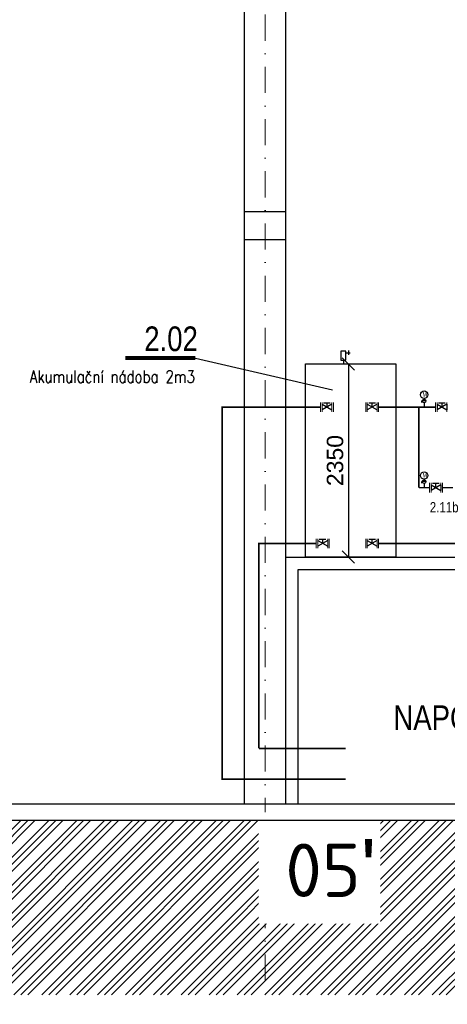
# Model space of a CAD drawing. Header units: millimetres. Extents: x -29085 to 3627694, y -159961 to 2281735.
# Tile 85 of 229: x 264941 to 270146, y 47208 to 59186. Entities that reach past the tile are written whole.
import ezdxf

# ---------------------------------------------------------------- set-up
doc = ezdxf.new("R2010")
doc.units = ezdxf.units.MM
doc.linetypes.add('DASHDOT', pattern=[25.4, 12.7, -6.35, 0, -6.35])
doc.linetypes.add('DASHED', pattern=[19.05, 12.7, -6.35])
for name, color, linetype in [('ARMATURY', 7, 'Continuous'), ('G armatury', 7, 'Continuous'), ('NWT_UT_POZICE', 32, 'Continuous'), ('NWT_UT_PRIV', 1, 'Continuous'), ('NWT_UT_TEXT', 90, 'Continuous'), ('NWT_UT_ZARIZENI', 4, 'Continuous'), ('NWT_UT_ZPÁT', 150, 'DASHED'), ('UT_POZICE', 1, 'Continuous')]:
    doc.layers.add(name, color=color, linetype=linetype)
for name, color, linetype, lineweight in [('G-TECHOLOGIE', 6, 'Continuous', 20), ('NEKO_armatury', 7, 'Continuous', 25), ('VZT-KOTY', 2, 'Continuous', 25)]:
    doc.layers.add(name, color=color, linetype=linetype, lineweight=lineweight)
doc.styles.add('ad_popis 100', font='isocpeur.ttf', dxfattribs={"height": 200})
doc.styles.add('ARIAL', font='arial.ttf', dxfattribs={"width": 0.8})
doc.styles.add('ROMANS', font='romans.shx', dxfattribs={"width": 0.8})
doc.styles.get("Standard").update_dxf_attribs({"font": 'arial.ttf'})
doc.dimstyles.new('M 1-100', dxfattribs={"dimscale": 100, "dimtxt": 2, "dimasz": 1.5, "dimexe": 1, "dimexo": 3, "dimgap": 0.6, "dimtad": 1, "dimdec": 0, "dimrnd": 5, "dimdsep": 46, "dimtxsty": 'Standard', "dimblk": 'OBLIQUE', "dimcen": 0.09, "dimclrd": 256, "dimclre": 256, "dimclrt": 256, "dimadec": 0, "dimazin": 0, "dimtfac": 1, "dimtdec": 0, "dimtmove": 1, "dimatfit": 3, "dimldrblk": 'OBLIQUE', "dimfxl": 7, "dimfxlon": 1, "dimtolj": 1, "dimtzin": 0, "dimlwd": -1, "dimlwe": -1, "dimarcsym": 0})

# ---------------------------------------------------------------- blocks, each defined once
blk = doc.blocks.new('_Oblique')
at = {"color": 0, "linetype": 'ByBlock', "lineweight": -2}
blk.add_line((0.5, 0.5), (-0.5, -0.5), dxfattribs=at)
blk = doc.blocks.new('*D2292')
at = {"layer": 'Defpoints', "color": 0, "transparency": 16777216}
for p in [(268420, 54998), (268420, 52648), (268942, 52648)]:
    blk.add_point(p, dxfattribs=at)
at = {"layer": 'VZT-KOTY', "transparency": 16777216}
for p, q in [((268720, 54998), (269042, 54998)), ((268942, 54998), (268942, 52648)), ((268720, 52648), (269042, 52648))]:
    blk.add_line(p, q, dxfattribs=at)
at = {"layer": 'VZT-KOTY', "transparency": 16777216, "xscale": 150, "yscale": 150, "zscale": 150}
for p, rotation in [((268942, 54998), 90), ((268942, 52648), 270)]:
    blk.add_blockref('_Oblique', p, dxfattribs=dict(at, rotation=rotation))
at = {"layer": 'VZT-KOTY', "lineweight": 90, "transparency": 16777216, "insert": (268780, 53823), "char_height": 200, "attachment_point": 5, "rotation": 90}
blk.add_mtext('\\A1;2350', dxfattribs=at)
blk = doc.blocks.new('A$C04BD0CC1')
at = {"layer": 'NEKO_armatury', "ltscale": 40}
for p, q in [((-62, 267), (-166, 267)), ((-123, 327), (-123, 219)), ((0, 93), (0, 0))]:
    blk.add_line(p, q, dxfattribs=at)
blk.add_lwpolyline([(-62, 307), (62, 307), (62, 93), (-62, 93)], close=True, dxfattribs=at)

msp = doc.modelspace()

# ---------------------------------------------------------------- hatches: boundary and pattern name
at = {"linetype": 'Continuous', "lineweight": 0}
h = msp.add_hatch(dxfattribs=at)
h.set_pattern_fill('ZEM_PUVODNI', color=251, scale=0.3, angle=90)
h.set_pattern_definition([(225, (-794946.05, 268613.25), (169.705627, -169.705627), []), (225, (-795030.9, 268613.25), (169.705627, -169.705627), []), (225, (-795115.76, 268613.25), (169.705627, -169.705627), [])])
h.paths.add_polyline_path([(210059, 49348.3), (210059, 47323.3), (369396.5, 47323.3), (369396.5, 49228.3), (365029, 49228.3), (365029, 49448.3), (219829, 49448.3), (219829, 49348.3), (219379, 49348.3)])

# ---------------------------------------------------------------- linework, layer by layer
at = {"color": 251, "linetype": 'DASHDOT', "lineweight": 5, "ltscale": 25}
msp.add_line((267929, 65598.3), (267929, 47208.3), dxfattribs=at)
at = {"color": 251}
for p, q in [((267679, 49648.3), (267679, 61671.4)), ((268179, 49648.3), (268179, 61671.4)), ((268179, 56847.9), (267679, 56847.9)), ((268179, 56508.3), (267679, 56508.3)), ((220179, 49648.3), (364729, 49648.3))]:
    msp.add_line(p, q, dxfattribs=at)
at = {"layer": 'ARMATURY'}
for p, q in [((269837.3, 54529.4), (269837.3, 54548.5)), ((269885.7, 54548.5), (269837.3, 54548.5)), ((269864.3, 54578.6), (269864.3, 54570.3)), ((269864.3, 54527), (269864.3, 54474.8)), ((269837.3, 53547.3), (269837.3, 53566.4)), ((269885.7, 53566.4), (269837.3, 53566.4)), ((269864.3, 53596.5), (269864.3, 53588.2)), ((269864.3, 53544.9), (269864.3, 53492.7))]:
    msp.add_line(p, q, dxfattribs=at)
for centre, radius in [((269864.3, 54623.7), 45.5), ((269864.3, 54548.5), 21.4), ((269864.3, 53641.5), 45.5), ((269864.3, 53566.4), 21.4)]:
    msp.add_circle(centre, radius, dxfattribs=at)
at = {"layer": 'G armatury'}
for p, q in [((268621.9, 54508.1), (268741.7, 54438.9)), ((268741.7, 54508.1), (268621.9, 54438.9)), ((268720.8, 54522.4), (268639.3, 54522.4)), ((268681.8, 54473.5), (268681.8, 54522.4)), ((269171.8, 54508.1), (269291.7, 54438.9)), ((269291.7, 54508.1), (269171.8, 54438.9)), ((269270.8, 54522.4), (269189.3, 54522.4)), ((269231.8, 54473.5), (269231.8, 54522.4)), ((270021.5, 54508.1), (270021.5, 54438.9)), ((270021.5, 54508.1), (270141.4, 54438.9)), ((270141.4, 54508.1), (270021.5, 54438.9)), ((270120.5, 54522.4), (270038.9, 54522.4)), ((270081.5, 54473.5), (270081.5, 54522.4)), ((270141.4, 54508.1), (270141.4, 54438.9)), ((270046.7, 53542.1), (269965.2, 53542.1)), ((270007.7, 53493.3), (270007.7, 53542.1)), ((269947.8, 53527.9), (269947.8, 53458.6)), ((269947.8, 53527.9), (270067.7, 53458.6)), ((270067.7, 53527.9), (269947.8, 53458.6)), ((270067.7, 53527.9), (270067.7, 53458.6)), ((268569.7, 52848.8), (268689.6, 52779.6)), ((268689.6, 52848.8), (268569.7, 52779.6)), ((268668.7, 52863.1), (268587.1, 52863.1)), ((268629.6, 52814.2), (268629.6, 52863.1)), ((269171.8, 52848.8), (269291.7, 52779.6)), ((269291.7, 52848.8), (269171.8, 52779.6)), ((269270.8, 52863.1), (269189.3, 52863.1)), ((269231.8, 52814.2), (269231.8, 52863.1))]:
    msp.add_line(p, q, dxfattribs=at)
at = {"layer": 'G-TECHOLOGIE', "color": 7}
for p, q in [((268603.6, 54415.9), (268603.6, 54531.2)), ((268621.9, 54415.9), (268621.9, 54531.2)), ((268621.9, 54415.9), (268621.9, 54531.2)), ((268621.9, 54415.9), (268621.9, 54531.2)), ((268741.7, 54415.9), (268741.7, 54531.2)), ((268760, 54415.9), (268760, 54531.2)), ((268760, 54415.9), (268760, 54531.2)), ((269153.6, 54415.9), (269153.6, 54531.2)), ((269171.8, 54415.9), (269171.8, 54531.2)), ((269171.8, 54415.9), (269171.8, 54531.2)), ((269171.8, 54415.9), (269171.8, 54531.2)), ((269291.7, 54415.9), (269291.7, 54531.2)), ((269310, 54415.9), (269310, 54531.2)), ((269310, 54415.9), (269310, 54531.2)), ((270003.3, 54415.9), (270003.3, 54531.2)), ((270021.5, 54415.9), (270021.5, 54531.2)), ((270021.5, 54415.9), (270021.5, 54531.2)), ((270021.5, 54415.9), (270021.5, 54531.2)), ((270141.4, 54415.9), (270141.4, 54531.2)), ((269929.5, 53435.6), (269929.5, 53550.9)), ((269947.8, 53435.6), (269947.8, 53550.9)), ((269947.8, 53435.6), (269947.8, 53550.9)), ((269947.8, 53435.6), (269947.8, 53550.9)), ((270067.7, 53435.6), (270067.7, 53550.9)), ((270085.9, 53435.6), (270085.9, 53550.9)), ((270085.9, 53435.6), (270085.9, 53550.9)), ((268551.4, 52756.6), (268551.4, 52871.9)), ((268569.7, 52756.6), (268569.7, 52871.9)), ((268569.7, 52756.6), (268569.7, 52871.9)), ((268569.7, 52756.6), (268569.7, 52871.9)), ((268689.6, 52756.6), (268689.6, 52871.9)), ((268707.9, 52756.6), (268707.9, 52871.9)), ((268707.9, 52756.6), (268707.9, 52871.9)), ((269153.6, 52756.6), (269153.6, 52871.9)), ((269171.8, 52756.6), (269171.8, 52871.9)), ((269171.8, 52756.6), (269171.8, 52871.9)), ((269171.8, 52756.6), (269171.8, 52871.9)), ((269291.7, 52756.6), (269291.7, 52871.9)), ((269310, 52756.6), (269310, 52871.9)), ((269310, 52756.6), (269310, 52871.9))]:
    msp.add_line(p, q, dxfattribs=at)
at = {"layer": 'NWT_UT_PRIV', "color": 5, "const_width": 20}
for points in [[(268603.6, 54473.5), (267406.6, 54473.5), (267406.6, 50322)], [(269310, 54473.5), (269800, 54473.5), (269800, 54473.5), (269800, 54473.5), (269800, 53493.3)], [(270003.3, 54473.5), (269800, 54473.5)], [(269929.5, 53493.3), (269800, 53493.3)], [(270085.9, 53493.3), (270215.8, 53493.3)], [(267406.6, 50322), (267406.6, 49948.4), (268908.2, 49948.4)]]:
    msp.add_lwpolyline(points, dxfattribs=at)
at = {"layer": 'NWT_UT_TEXT', "const_width": 47.4}
msp.add_lwpolyline([(267079.8, 55070.4), (266226.8, 55070.4)], dxfattribs=at)
at = {"layer": 'NWT_UT_TEXT'}
msp.add_lwpolyline([(267079.8, 55070.4), (268746.3, 54681.4)], dxfattribs=at)
at = {"layer": 'NWT_UT_ZARIZENI'}
for points in [[(268419.9, 52648.3), (268419.9, 54998.3), (269519.9, 54998.3), (269519.9, 52648.3), (268419.9, 52648.3)], [(268179, 49648.3), (268179, 52648.3), (279679, 52648.3), (279679, 49648.3)], [(268329, 49648.3), (268329, 52498.3), (279529, 52498.3), (279529, 49648.3)]]:
    msp.add_lwpolyline(points, dxfattribs=at)
at = {"layer": 'NWT_UT_ZPÁT', "color": 5, "ltscale": 0.25}
msp.add_lwpolyline([(269310, 52814.2, 20, 20, 0), (270362.2, 52814.2, 20, 20, 0), (270362.2, 52814.2, 20, 20, 0), (270362.2, 53958, 20, 20, 0), (270679.5, 53958, 0, 0, 0)], format="xyseb", dxfattribs=at)
at = {"layer": 'NWT_UT_ZPÁT', "color": 5, "ltscale": 0.25, "const_width": 20}
for points in [[(268551.4, 52814.2), (267853.6, 52814.2), (267853.6, 50322)], [(267853.6, 50322), (268908.2, 50322)]]:
    msp.add_lwpolyline(points, dxfattribs=at)

# ---------------------------------------------------------------- block references
at = {"layer": 'NEKO_armatury', "ltscale": 40, "xscale": -0.5, "yscale": 0.5, "zscale": 0.5}
msp.add_blockref('A$C04BD0CC1', (268880.9, 54998.3), dxfattribs=at)

# ---------------------------------------------------------------- texts
at = {"layer": 'ARMATURY', "width": 0.7}
for p in [(269842.4, 54599.2), (269842.4, 53617)]:
    msp.add_text('M', height=56.2, rotation=360, dxfattribs=at).set_placement(p)
at = {"layer": 'NWT_UT_POZICE', "color": 1, "style": 'ARIAL', "width": 0.8}
for s, p in [('2.02', (266457.6, 55154.5)), ('NAPOJENÍ NA STÁVAJÍCÍ TECHNOLOGIE', (269489, 50545.1))]:
    msp.add_text(s, height=300, rotation=0.0006, dxfattribs=at).set_placement(p)
at = {"layer": 'NWT_UT_TEXT', "insert": (267075, 54919.2), "char_height": 150, "attachment_point": 3, "style": 'ROMANS'}
msp.add_mtext_dynamic_manual_height_columns('Akumulační nádoba 2m3', width=2225.336, gutter_width=12.5, heights=[0], dxfattribs=at)
at = {"layer": 'UT_POZICE', "insert": (269932.6, 53317.4), "char_height": 125, "width": 650.415, "attachment_point": 1, "rotation": 359.9994, "style": 'ARIAL'}
msp.add_mtext('2.11b', dxfattribs=at)

# ---------------------------------------------------------------- dimensions: what is measured, and where the dimension line sits
at = {"layer": 'VZT-KOTY', "lineweight": 90}
dim = msp.add_linear_dim(base=(268942, 52648.3), p1=(268419.9, 54998.3), p2=(268419.9, 52648.3), angle=90, dimstyle='M 1-100', dxfattribs=at)
dim.commit()
dim.dimension.update_dxf_attribs({"geometry": '*D2292', "text_midpoint": (268779.8, 53823.3)})

# ---------------------------------------------------------------- next in the draw order: texts
at = {"color": 251, "lineweight": 0, "insert": (268174.1, 49218.3), "char_height": 650, "attachment_point": 1, "style": 'ad_popis 100', "bg_fill": 2}
msp.add_mtext_dynamic_manual_height_columns("05{\\fArial|b0|i0|c238|p34;\\H1.08333x;'}", width=832.5, gutter_width=1000, heights=[0], dxfattribs=at)

# ---------------------------------------------------------------- next in the draw order: linework, layer by layer
at = {"color": 251}
msp.add_line((219829, 49448.3), (364729, 49448.3), dxfattribs=at)

doc.saveas('drawing.dxf')
